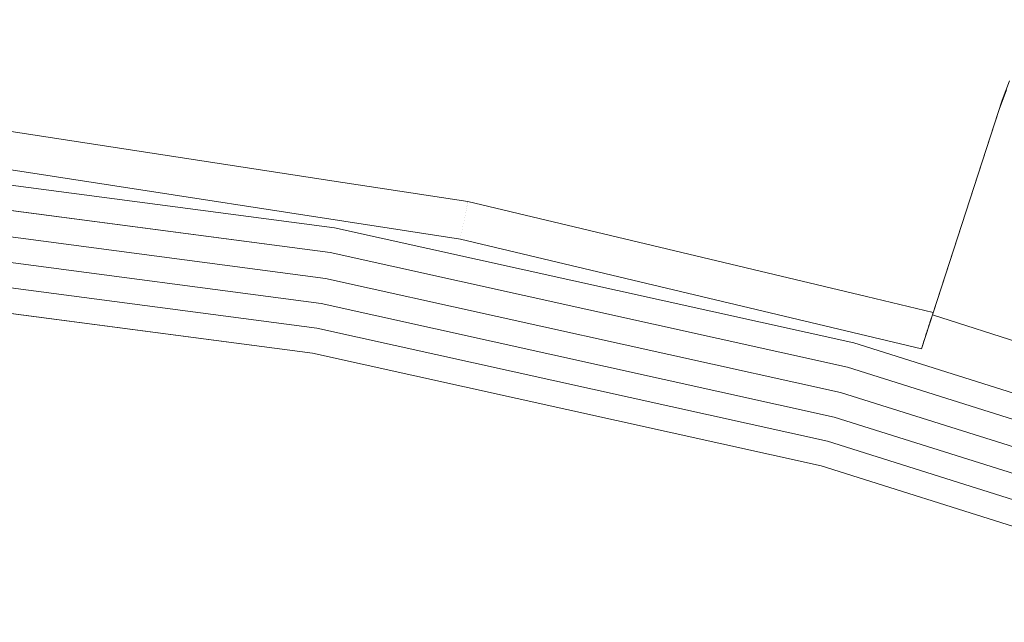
# Model space of a CAD drawing. Header units: millimetres. Extents: x -121 to 130, y -124 to 124.
# Tile 23 of 41: x 15 to 34, y 110 to 122. Entities that reach past the tile are written whole.
import ezdxf

# ---------------------------------------------------------------- set-up
doc = ezdxf.new("R2010")
doc.units = ezdxf.units.MM
doc.header["$LTSCALE"] = 25.4
doc.layers.add('Lighting-Moving Light', color=7, linetype='Continuous', lineweight=5, true_color=0x000000)

# ---------------------------------------------------------------- blocks, each defined once
blk = doc.blocks.new('Group-2-1')
at = {"layer": 'Lighting-Moving Light', "color": 7, "linetype": 'Continuous', "lineweight": 5, "transparency": 33554687}
for points, invisible_edges in [([(-38461.77, 5835.559, -577.8), (-38461.986, 5835.908, -577.8), (-38462.231, 5836.239, -577.8), (-38470.835, 5834.654, -577.8)], 12), ([(-38470.691, 5835.04, -577.8), (-38470.835, 5834.654, -577.8), (-38462.231, 5836.239, -577.8)], 10), ([(-38470.835, 5834.654, -577.8), (-38461.584, 5835.192, -577.8), (-38461.77, 5835.559, -577.8)], 9), ([(-38470.835, 5834.654, -577.8), (-38461.428, 5834.812, -577.8), (-38461.584, 5835.192, -577.8)], 9), ([(-38470.691, 5835.04, -577.8), (-38470.751, 5834.857, -583.3), (-38470.894, 5834.472, -583.3), (-38470.835, 5834.654, -577.8)], 1), ([(-38461.273, 5833.836, -583.3), (-38470.894, 5834.472, -583.3), (-38470.751, 5834.857, -583.3)], 9), ([(-38470.835, 5834.654, -577.8), (-38461.304, 5834.419, -577.8), (-38461.428, 5834.812, -577.8)], 9), ([(-38472.408, 5829.813, -577.801), (-38472.421, 5829.771, -577.8), (-38470.835, 5834.654, -577.8)], 8), ([(-38470.835, 5834.654, -577.8), (-38472.421, 5829.771, -577.8), (-38462.962, 5826.697, -577.8), (-38461.375, 5831.581, -577.8)], 10), ([(-38470.835, 5834.654, -577.8), (-38472.389, 5829.869, -577.807), (-38472.401, 5829.833, -577.803), (-38472.408, 5829.813, -577.801)], 9), ([(-38472.371, 5829.925, -577.818), (-38472.389, 5829.869, -577.807), (-38470.835, 5834.654, -577.8)], 10), ([(-38472.367, 5829.939, -577.821), (-38472.371, 5829.925, -577.818), (-38470.835, 5834.654, -577.8)], 10), ([(-38470.835, 5834.654, -577.8), (-38472.362, 5829.955, -577.826), (-38472.367, 5829.939, -577.821)], 9), ([(-38472.349, 5829.993, -577.837), (-38472.362, 5829.955, -577.826), (-38470.835, 5834.654, -577.8)], 10), ([(-38470.835, 5834.654, -577.8), (-38472.332, 5830.046, -577.858), (-38472.349, 5829.993, -577.837)], 9), ([(-38470.835, 5834.654, -577.8), (-38472.315, 5830.097, -577.883), (-38472.324, 5830.071, -577.87), (-38472.332, 5830.046, -577.858)], 9), ([(-38472.299, 5830.147, -577.913), (-38472.315, 5830.097, -577.883), (-38470.835, 5834.654, -577.8)], 10), ([(-38472.295, 5830.16, -577.921), (-38472.299, 5830.147, -577.913), (-38470.835, 5834.654, -577.8)], 10), ([(-38470.835, 5834.654, -577.8), (-38472.28, 5830.205, -577.955), (-38472.289, 5830.179, -577.935), (-38472.295, 5830.16, -577.921)], 9), ([(-38470.835, 5834.654, -577.8), (-38472.266, 5830.248, -577.992), (-38472.28, 5830.205, -577.955)], 9), ([(-38472.258, 5830.274, -578.018), (-38472.266, 5830.248, -577.992), (-38470.835, 5834.654, -577.8)], 10), ([(-38470.835, 5834.654, -577.8), (-38472.253, 5830.289, -578.034), (-38472.258, 5830.274, -578.018)], 9), ([(-38472.241, 5830.327, -578.079), (-38472.253, 5830.289, -578.034), (-38470.835, 5834.654, -577.8)], 10), ([(-38472.238, 5830.336, -578.091), (-38472.241, 5830.327, -578.079), (-38470.835, 5834.654, -577.8)], 10), ([(-38470.835, 5834.654, -577.8), (-38472.227, 5830.368, -578.139), (-38472.232, 5830.354, -578.118), (-38472.238, 5830.336, -578.091)], 9), ([(-38470.835, 5834.654, -577.8), (-38472.218, 5830.397, -578.19), (-38472.227, 5830.368, -578.139)], 9), ([(-38470.835, 5834.654, -577.8), (-38472.21, 5830.422, -578.243), (-38472.212, 5830.416, -578.23), (-38472.218, 5830.397, -578.19)], 9), ([(-38472.203, 5830.444, -578.299), (-38472.21, 5830.422, -578.243), (-38470.835, 5834.654, -577.8)], 10), ([(-38470.835, 5834.654, -577.8), (-38470.894, 5834.472, -583.3), (-38472.204, 5830.44, -583.3), (-38472.189, 5830.485, -578.545)], 8), ([(-38472.201, 5830.448, -578.312), (-38472.203, 5830.444, -578.299), (-38470.835, 5834.654, -577.8)], 10), ([(-38472.198, 5830.459, -578.352), (-38472.201, 5830.448, -578.312), (-38470.835, 5834.654, -577.8)], 10), ([(-38470.835, 5834.654, -577.8), (-38472.196, 5830.464, -578.368), (-38472.198, 5830.459, -578.352)], 9), ([(-38470.835, 5834.654, -577.8), (-38472.192, 5830.475, -578.426), (-38472.196, 5830.464, -578.368)], 9), ([(-38472.19, 5830.482, -578.48), (-38472.192, 5830.475, -578.426), (-38470.835, 5834.654, -577.8)], 10), ([(-38470.835, 5834.654, -577.8), (-38472.19, 5830.482, -578.485), (-38472.19, 5830.482, -578.48)], 9), ([(-38472.189, 5830.485, -578.545), (-38472.19, 5830.482, -578.485), (-38470.835, 5834.654, -577.8)], 10), ([(-38470.835, 5834.654, -577.8), (-38461.213, 5834.018, -577.8), (-38461.304, 5834.419, -577.8)], 9), ([(-38470.835, 5834.654, -577.8), (-38461.156, 5833.611, -577.8), (-38461.213, 5834.018, -577.8)], 9), ([(-38470.835, 5834.654, -577.8), (-38461.132, 5833.201, -577.8), (-38461.156, 5833.611, -577.8)], 9), ([(-38470.835, 5834.654, -577.8), (-38461.142, 5832.79, -577.8), (-38461.132, 5833.201, -577.8)], 9), ([(-38470.835, 5834.654, -577.8), (-38461.187, 5832.381, -577.8), (-38461.142, 5832.79, -577.8)], 9), ([(-38470.835, 5834.654, -577.8), (-38461.264, 5831.977, -577.8), (-38461.187, 5832.381, -577.8)], 9), ([(-38470.835, 5834.654, -577.8), (-38461.375, 5831.581, -577.8), (-38461.264, 5831.977, -577.8)], 9), ([(-38461.273, 5833.836, -583.3), (-38463.459, 5827.629, -583.3), (-38472.204, 5830.44, -583.3), (-38470.894, 5834.472, -583.3)], 9), ([(-38483.944, 5832.148, -677.312), (-38494.302, 5833.512, -677.312), (-38491.455, 5834.222, -578.545)], 10), ([(-38491.47, 5834.085, -578.117), (-38481.355, 5832.529, -578.117), (-38481.349, 5832.564, -578.172), (-38491.466, 5834.121, -578.172)], 15), ([(-38491.466, 5834.121, -578.172), (-38481.349, 5832.564, -578.172), (-38481.343, 5832.593, -578.23), (-38491.463, 5834.151, -578.23)], 15), ([(-38491.463, 5834.151, -578.23), (-38481.343, 5832.593, -578.23), (-38481.338, 5832.618, -578.29), (-38491.46, 5834.176, -578.29)], 15), ([(-38491.46, 5834.176, -578.29), (-38481.338, 5832.618, -578.29), (-38481.334, 5832.638, -578.352), (-38491.458, 5834.196, -578.352)], 15), ([(-38491.458, 5834.196, -578.352), (-38481.334, 5832.638, -578.352), (-38481.331, 5832.652, -578.415), (-38491.457, 5834.21, -578.415)], 15), ([(-38491.457, 5834.21, -578.415), (-38481.331, 5832.652, -578.415), (-38481.329, 5832.661, -578.48), (-38491.456, 5834.219, -578.48)], 15), ([(-38483.785, 5833.042, -578.545), (-38491.455, 5834.222, -578.545), (-38491.456, 5834.219, -578.48), (-38481.329, 5832.661, -578.48)], 14), ([(-38491.455, 5834.222, -578.545), (-38483.785, 5833.042, -578.545), (-38483.944, 5832.148, -677.312)], 10), ([(-38491.491, 5833.903, -577.935), (-38481.391, 5832.348, -577.935), (-38481.381, 5832.399, -577.974), (-38491.485, 5833.954, -577.974)], 15), ([(-38491.485, 5833.954, -577.974), (-38481.381, 5832.399, -577.974), (-38481.372, 5832.447, -578.018), (-38491.48, 5834.002, -578.018)], 15), ([(-38491.48, 5834.002, -578.018), (-38481.372, 5832.447, -578.018), (-38481.363, 5832.49, -578.066), (-38491.475, 5834.046, -578.066)], 15), ([(-38491.475, 5834.046, -578.066), (-38481.363, 5832.49, -578.066), (-38481.355, 5832.529, -578.117), (-38491.47, 5834.085, -578.117)], 15), ([(-38491.516, 5833.669, -577.825), (-38481.437, 5832.118, -577.825), (-38481.425, 5832.179, -577.845), (-38491.51, 5833.731, -577.845)], 15), ([(-38491.51, 5833.731, -577.845), (-38481.425, 5832.179, -577.845), (-38481.413, 5832.238, -577.87), (-38491.503, 5833.79, -577.87)], 15), ([(-38491.503, 5833.79, -577.87), (-38481.413, 5832.238, -577.87), (-38481.402, 5832.294, -577.9), (-38491.497, 5833.848, -577.9)], 15), ([(-38491.497, 5833.848, -577.9), (-38481.402, 5832.294, -577.9), (-38481.391, 5832.348, -577.935), (-38491.491, 5833.903, -577.935)], 15), ([(-38491.538, 5833.477, -577.8), (-38481.474, 5831.928, -577.8), (-38481.462, 5831.992, -577.803), (-38491.531, 5833.541, -577.803)], 14), ([(-38491.531, 5833.541, -577.803), (-38481.462, 5831.992, -577.803), (-38481.449, 5832.055, -577.811), (-38491.523, 5833.606, -577.811)], 15), ([(-38491.523, 5833.606, -577.811), (-38481.449, 5832.055, -577.811), (-38481.437, 5832.118, -577.825), (-38491.516, 5833.669, -577.825)], 15), ([(-38481.474, 5831.928, -577.8), (-38491.538, 5833.477, -577.8), (-38494.476, 5831.52, -577.8), (-38484.292, 5830.179, -577.8)], 10), ([(-38494.318, 5833.333, -677.684), (-38483.975, 5831.971, -677.684), (-38483.981, 5831.938, -677.71), (-38494.321, 5833.299, -677.71)], 15), ([(-38494.315, 5833.364, -677.655), (-38483.97, 5832.002, -677.655), (-38483.975, 5831.971, -677.684), (-38494.318, 5833.333, -677.684)], 15), ([(-38494.313, 5833.393, -677.624), (-38483.965, 5832.031, -677.624), (-38483.97, 5832.002, -677.655), (-38494.315, 5833.364, -677.655)], 15), ([(-38494.31, 5833.419, -677.591), (-38483.96, 5832.057, -677.591), (-38483.965, 5832.031, -677.624), (-38494.313, 5833.393, -677.624)], 15), ([(-38494.308, 5833.442, -677.555), (-38483.956, 5832.079, -677.555), (-38483.96, 5832.057, -677.591), (-38494.31, 5833.419, -677.591)], 15), ([(-38494.306, 5833.462, -677.518), (-38483.953, 5832.099, -677.518), (-38483.956, 5832.079, -677.555), (-38494.308, 5833.442, -677.555)], 15), ([(-38494.305, 5833.479, -677.478), (-38483.95, 5832.116, -677.478), (-38483.953, 5832.099, -677.518), (-38494.306, 5833.462, -677.518)], 15), ([(-38494.304, 5833.493, -677.438), (-38483.948, 5832.129, -677.438), (-38483.95, 5832.116, -677.478), (-38494.305, 5833.479, -677.478)], 15), ([(-38494.303, 5833.502, -677.397), (-38483.946, 5832.139, -677.397), (-38483.948, 5832.129, -677.438), (-38494.304, 5833.493, -677.438)], 15), ([(-38494.302, 5833.509, -677.355), (-38483.945, 5832.145, -677.355), (-38483.946, 5832.139, -677.397), (-38494.303, 5833.502, -677.397)], 15), ([(-38494.302, 5833.512, -677.312), (-38483.944, 5832.148, -677.312), (-38483.945, 5832.145, -677.355), (-38494.302, 5833.509, -677.355)], 14), ([(-38494.334, 5833.147, -677.782), (-38484.008, 5831.787, -677.782), (-38484.015, 5831.746, -677.792), (-38494.338, 5833.105, -677.792)], 15), ([(-38494.331, 5833.187, -677.769), (-38484.001, 5831.827, -677.769), (-38484.008, 5831.787, -677.782), (-38494.334, 5833.147, -677.782)], 15), ([(-38494.327, 5833.226, -677.752), (-38483.994, 5831.866, -677.752), (-38484.001, 5831.827, -677.769), (-38494.331, 5833.187, -677.769)], 15), ([(-38494.324, 5833.263, -677.733), (-38483.988, 5831.903, -677.733), (-38483.994, 5831.866, -677.752), (-38494.327, 5833.226, -677.752)], 15), ([(-38494.321, 5833.299, -677.71), (-38483.981, 5831.938, -677.71), (-38483.988, 5831.903, -677.733), (-38494.324, 5833.263, -677.733)], 15), ([(-38494.345, 5833.021, -677.8), (-38484.03, 5831.663, -677.8), (-38484.12, 5831.154, -677.8), (-38494.39, 5832.506, -677.8)], 10), ([(-38494.341, 5833.063, -677.798), (-38484.022, 5831.705, -677.798), (-38484.03, 5831.663, -677.8), (-38494.345, 5833.021, -677.8)], 11), ([(-38494.338, 5833.105, -677.792), (-38484.015, 5831.746, -677.792), (-38484.022, 5831.705, -677.798), (-38494.341, 5833.063, -677.798)], 15), ([(-38483.944, 5832.148, -677.312), (-38483.785, 5833.042, -578.545), (-38481.329, 5832.664, -578.545)], 9), ([(-38481.329, 5832.661, -578.48), (-38481.329, 5832.664, -578.545), (-38483.785, 5833.042, -578.545)], 9), ([(-38473.745, 5829.887, -677.312), (-38483.944, 5832.148, -677.312), (-38481.329, 5832.664, -578.545)], 10), ([(-38481.349, 5832.564, -578.172), (-38481.355, 5832.529, -578.117), (-38472.232, 5830.354, -578.118)], 11), ([(-38481.343, 5832.593, -578.23), (-38481.349, 5832.564, -578.172), (-38472.218, 5830.397, -578.19)], 11), ([(-38472.232, 5830.354, -578.118), (-38472.227, 5830.368, -578.139), (-38481.349, 5832.564, -578.172)], 10), ([(-38472.227, 5830.368, -578.139), (-38472.218, 5830.397, -578.19), (-38481.349, 5832.564, -578.172)], 10), ([(-38481.338, 5832.618, -578.29), (-38481.343, 5832.593, -578.23), (-38472.212, 5830.416, -578.23)], 11), ([(-38472.218, 5830.397, -578.19), (-38472.212, 5830.416, -578.23), (-38481.343, 5832.593, -578.23)], 10), ([(-38481.334, 5832.638, -578.352), (-38481.338, 5832.618, -578.29), (-38472.203, 5830.444, -578.299)], 11), ([(-38472.212, 5830.416, -578.23), (-38472.21, 5830.422, -578.243), (-38481.338, 5832.618, -578.29)], 10), ([(-38472.21, 5830.422, -578.243), (-38472.203, 5830.444, -578.299), (-38481.338, 5832.618, -578.29)], 10), ([(-38481.331, 5832.652, -578.415), (-38481.334, 5832.638, -578.352), (-38472.198, 5830.459, -578.352)], 11), ([(-38472.203, 5830.444, -578.299), (-38472.201, 5830.448, -578.312), (-38481.334, 5832.638, -578.352)], 10), ([(-38472.201, 5830.448, -578.312), (-38472.198, 5830.459, -578.352), (-38481.334, 5832.638, -578.352)], 10), ([(-38481.329, 5832.661, -578.48), (-38481.331, 5832.652, -578.415), (-38472.192, 5830.475, -578.426)], 11), ([(-38472.198, 5830.459, -578.352), (-38472.196, 5830.464, -578.368), (-38481.331, 5832.652, -578.415)], 10), ([(-38472.196, 5830.464, -578.368), (-38472.192, 5830.475, -578.426), (-38481.331, 5832.652, -578.415)], 10), ([(-38481.329, 5832.664, -578.545), (-38473.499, 5830.797, -578.545), (-38473.745, 5829.887, -677.312)], 10), ([(-38473.499, 5830.797, -578.545), (-38481.329, 5832.664, -578.545), (-38481.329, 5832.661, -578.48), (-38472.19, 5830.482, -578.48)], 14), ([(-38472.192, 5830.475, -578.426), (-38472.19, 5830.482, -578.48), (-38481.329, 5832.661, -578.48)], 10), ([(-38494.401, 5832.378, -677.783), (-38484.142, 5831.027, -677.783), (-38484.149, 5830.986, -677.77), (-38494.405, 5832.336, -677.77)], 15), ([(-38494.398, 5832.42, -677.793), (-38484.135, 5831.069, -677.793), (-38484.142, 5831.027, -677.783), (-38494.401, 5832.378, -677.783)], 15), ([(-38494.394, 5832.463, -677.798), (-38484.127, 5831.111, -677.798), (-38484.135, 5831.069, -677.793), (-38494.398, 5832.42, -677.793)], 15), ([(-38494.39, 5832.506, -677.8), (-38484.12, 5831.154, -677.8), (-38484.127, 5831.111, -677.798), (-38494.394, 5832.463, -677.798)], 14), ([(-38481.381, 5832.399, -577.974), (-38481.391, 5832.348, -577.935), (-38472.289, 5830.179, -577.935)], 11), ([(-38481.372, 5832.447, -578.018), (-38481.381, 5832.399, -577.974), (-38472.266, 5830.248, -577.992)], 11), ([(-38472.289, 5830.179, -577.935), (-38472.28, 5830.205, -577.955), (-38481.381, 5832.399, -577.974)], 10), ([(-38472.28, 5830.205, -577.955), (-38472.266, 5830.248, -577.992), (-38481.381, 5832.399, -577.974)], 10), ([(-38481.363, 5832.49, -578.066), (-38481.372, 5832.447, -578.018), (-38472.258, 5830.274, -578.018)], 11), ([(-38472.266, 5830.248, -577.992), (-38472.258, 5830.274, -578.018), (-38481.372, 5832.447, -578.018)], 10), ([(-38481.355, 5832.529, -578.117), (-38481.363, 5832.49, -578.066), (-38472.241, 5830.327, -578.079)], 11), ([(-38472.258, 5830.274, -578.018), (-38472.253, 5830.289, -578.034), (-38481.363, 5832.49, -578.066)], 10), ([(-38472.253, 5830.289, -578.034), (-38472.241, 5830.327, -578.079), (-38481.363, 5832.49, -578.066)], 10), ([(-38472.241, 5830.327, -578.079), (-38472.238, 5830.336, -578.091), (-38481.355, 5832.529, -578.117)], 10), ([(-38472.238, 5830.336, -578.091), (-38472.232, 5830.354, -578.118), (-38481.355, 5832.529, -578.117)], 10), ([(-38494.418, 5832.187, -677.684), (-38484.175, 5830.839, -677.684), (-38484.181, 5830.807, -677.655), (-38494.421, 5832.155, -677.655)], 15), ([(-38494.415, 5832.222, -677.711), (-38484.169, 5830.873, -677.711), (-38484.175, 5830.839, -677.684), (-38494.418, 5832.187, -677.684)], 15), ([(-38494.412, 5832.258, -677.734), (-38484.163, 5830.909, -677.734), (-38484.169, 5830.873, -677.711), (-38494.415, 5832.222, -677.711)], 15), ([(-38494.408, 5832.297, -677.754), (-38484.156, 5830.947, -677.754), (-38484.163, 5830.909, -677.734), (-38494.412, 5832.258, -677.734)], 15), ([(-38494.405, 5832.336, -677.77), (-38484.149, 5830.986, -677.77), (-38484.156, 5830.947, -677.754), (-38494.408, 5832.297, -677.754)], 15), ([(-38481.425, 5832.179, -577.845), (-38481.437, 5832.118, -577.825), (-38472.362, 5829.955, -577.826)], 11), ([(-38481.413, 5832.238, -577.87), (-38481.425, 5832.179, -577.845), (-38472.349, 5829.993, -577.837)], 11), ([(-38472.362, 5829.955, -577.826), (-38472.349, 5829.993, -577.837), (-38481.425, 5832.179, -577.845)], 10), ([(-38481.402, 5832.294, -577.9), (-38481.413, 5832.238, -577.87), (-38472.324, 5830.071, -577.87)], 11), ([(-38472.349, 5829.993, -577.837), (-38472.332, 5830.046, -577.858), (-38481.413, 5832.238, -577.87)], 10), ([(-38472.332, 5830.046, -577.858), (-38472.324, 5830.071, -577.87), (-38481.413, 5832.238, -577.87)], 10), ([(-38481.391, 5832.348, -577.935), (-38481.402, 5832.294, -577.9), (-38472.299, 5830.147, -577.913), (-38472.295, 5830.16, -577.921)], 11), ([(-38472.324, 5830.071, -577.87), (-38472.315, 5830.097, -577.883), (-38481.402, 5832.294, -577.9)], 10), ([(-38472.315, 5830.097, -577.883), (-38472.299, 5830.147, -577.913), (-38481.402, 5832.294, -577.9)], 10), ([(-38472.295, 5830.16, -577.921), (-38472.289, 5830.179, -577.935), (-38481.391, 5832.348, -577.935)], 10), ([(-38484.378, 5829.686, -578.305), (-38494.52, 5831.021, -578.305), (-38494.434, 5832.008, -677.305), (-38484.206, 5830.661, -677.305)], 10), ([(-38494.433, 5832.016, -677.391), (-38484.205, 5830.669, -677.391), (-38484.206, 5830.664, -677.348), (-38494.434, 5832.01, -677.348)], 15), ([(-38494.434, 5832.01, -677.348), (-38484.206, 5830.664, -677.348), (-38484.206, 5830.661, -677.305), (-38494.434, 5832.008, -677.305)], 11), ([(-38494.432, 5832.026, -677.433), (-38484.203, 5830.679, -677.433), (-38484.205, 5830.669, -677.391), (-38494.433, 5832.016, -677.391)], 15), ([(-38494.431, 5832.039, -677.475), (-38484.201, 5830.692, -677.475), (-38484.203, 5830.679, -677.433), (-38494.432, 5832.026, -677.433)], 15), ([(-38494.43, 5832.056, -677.515), (-38484.198, 5830.709, -677.515), (-38484.201, 5830.692, -677.475), (-38494.431, 5832.039, -677.475)], 15), ([(-38494.428, 5832.076, -677.553), (-38484.195, 5830.729, -677.553), (-38484.198, 5830.709, -677.515), (-38494.43, 5832.056, -677.515)], 15), ([(-38494.426, 5832.1, -677.589), (-38484.19, 5830.752, -677.589), (-38484.195, 5830.729, -677.553), (-38494.428, 5832.076, -677.553)], 15), ([(-38494.423, 5832.126, -677.624), (-38484.186, 5830.778, -677.624), (-38484.19, 5830.752, -677.589), (-38494.426, 5832.1, -677.589)], 15), ([(-38494.421, 5832.155, -677.655), (-38484.181, 5830.807, -677.655), (-38484.186, 5830.778, -677.624), (-38494.423, 5832.126, -677.624)], 15), ([(-38483.97, 5832.002, -677.655), (-38473.783, 5829.744, -677.655), (-38473.791, 5829.713, -677.684), (-38483.975, 5831.971, -677.684)], 15), ([(-38483.965, 5832.031, -677.624), (-38473.775, 5829.772, -677.624), (-38473.783, 5829.744, -677.655), (-38483.97, 5832.002, -677.655)], 15), ([(-38483.96, 5832.057, -677.591), (-38473.769, 5829.797, -677.591), (-38473.775, 5829.772, -677.624), (-38483.965, 5832.031, -677.624)], 15), ([(-38483.956, 5832.079, -677.555), (-38473.763, 5829.82, -677.555), (-38473.769, 5829.797, -677.591), (-38483.96, 5832.057, -677.591)], 15), ([(-38483.953, 5832.099, -677.518), (-38473.757, 5829.839, -677.518), (-38473.763, 5829.82, -677.555), (-38483.956, 5832.079, -677.555)], 15), ([(-38483.95, 5832.116, -677.478), (-38473.753, 5829.855, -677.478), (-38473.757, 5829.839, -677.518), (-38483.953, 5832.099, -677.518)], 15), ([(-38483.948, 5832.129, -677.438), (-38473.75, 5829.868, -677.438), (-38473.753, 5829.855, -677.478), (-38483.95, 5832.116, -677.478)], 15), ([(-38483.946, 5832.139, -677.397), (-38473.747, 5829.878, -677.397), (-38473.75, 5829.868, -677.438), (-38483.948, 5832.129, -677.438)], 15), ([(-38483.945, 5832.145, -677.355), (-38473.745, 5829.884, -677.355), (-38473.747, 5829.878, -677.397), (-38483.946, 5832.139, -677.397)], 15), ([(-38483.944, 5832.148, -677.312), (-38473.745, 5829.887, -677.312), (-38473.745, 5829.884, -677.355), (-38483.945, 5832.145, -677.355)], 14), ([(-38481.462, 5831.992, -577.803), (-38481.474, 5831.928, -577.8), (-38472.421, 5829.771, -577.8)], 9), ([(-38481.449, 5832.055, -577.811), (-38481.462, 5831.992, -577.803), (-38472.401, 5829.833, -577.803)], 11), ([(-38472.421, 5829.771, -577.8), (-38472.408, 5829.813, -577.801), (-38481.462, 5831.992, -577.803)], 10), ([(-38472.408, 5829.813, -577.801), (-38472.401, 5829.833, -577.803), (-38481.462, 5831.992, -577.803)], 10), ([(-38481.437, 5832.118, -577.825), (-38481.449, 5832.055, -577.811), (-38472.389, 5829.869, -577.807)], 11), ([(-38472.401, 5829.833, -577.803), (-38472.389, 5829.869, -577.807), (-38481.449, 5832.055, -577.811)], 10), ([(-38472.389, 5829.869, -577.807), (-38472.371, 5829.925, -577.818), (-38481.437, 5832.118, -577.825)], 10), ([(-38472.371, 5829.925, -577.818), (-38472.367, 5829.939, -577.821), (-38481.437, 5832.118, -577.825)], 10), ([(-38472.367, 5829.939, -577.821), (-38472.362, 5829.955, -577.826), (-38481.437, 5832.118, -577.825)], 10), ([(-38484.292, 5830.179, -577.8), (-38462.962, 5826.697, -577.8), (-38472.421, 5829.771, -577.8), (-38481.474, 5831.928, -577.8)], 11), ([(-38484.008, 5831.787, -677.782), (-38473.84, 5829.533, -677.782), (-38473.85, 5829.493, -677.792), (-38484.015, 5831.746, -677.792)], 15), ([(-38484.001, 5831.827, -677.769), (-38473.829, 5829.572, -677.769), (-38473.84, 5829.533, -677.782), (-38484.008, 5831.787, -677.782)], 15), ([(-38483.994, 5831.866, -677.752), (-38473.819, 5829.61, -677.752), (-38473.829, 5829.572, -677.769), (-38484.001, 5831.827, -677.769)], 15), ([(-38483.988, 5831.903, -677.733), (-38473.809, 5829.646, -677.733), (-38473.819, 5829.61, -677.752), (-38483.994, 5831.866, -677.752)], 15), ([(-38483.981, 5831.938, -677.71), (-38473.8, 5829.681, -677.71), (-38473.809, 5829.646, -677.733), (-38483.988, 5831.903, -677.733)], 15), ([(-38483.975, 5831.971, -677.684), (-38473.791, 5829.713, -677.684), (-38473.8, 5829.681, -677.71), (-38483.981, 5831.938, -677.71)], 15), ([(-38484.03, 5831.663, -677.8), (-38473.872, 5829.411, -677.8), (-38474.006, 5828.911, -677.8), (-38484.12, 5831.154, -677.8)], 10), ([(-38484.022, 5831.705, -677.798), (-38473.861, 5829.452, -677.798), (-38473.872, 5829.411, -677.8), (-38484.03, 5831.663, -677.8)], 11), ([(-38484.015, 5831.746, -677.792), (-38473.85, 5829.493, -677.792), (-38473.861, 5829.452, -677.798), (-38484.022, 5831.705, -677.798)], 15), ([(-38494.487, 5831.397, -577.815), (-38484.313, 5830.057, -577.815), (-38484.306, 5830.097, -577.807), (-38494.484, 5831.437, -577.807)], 15), ([(-38494.484, 5831.437, -577.807), (-38484.306, 5830.097, -577.807), (-38484.299, 5830.138, -577.802), (-38494.48, 5831.478, -577.802)], 15), ([(-38494.48, 5831.478, -577.802), (-38484.299, 5830.138, -577.802), (-38484.292, 5830.179, -577.8), (-38494.476, 5831.52, -577.8)], 11), ([(-38494.506, 5831.18, -577.934), (-38484.351, 5829.843, -577.934), (-38484.345, 5829.875, -577.907), (-38494.503, 5831.212, -577.907)], 15), ([(-38494.503, 5831.212, -577.907), (-38484.345, 5829.875, -577.907), (-38484.339, 5829.908, -577.882), (-38494.5, 5831.246, -577.882)], 15), ([(-38494.5, 5831.246, -577.882), (-38484.339, 5829.908, -577.882), (-38484.333, 5829.943, -577.861), (-38494.497, 5831.281, -577.861)], 15), ([(-38494.497, 5831.281, -577.861), (-38484.333, 5829.943, -577.861), (-38484.327, 5829.98, -577.843), (-38494.494, 5831.318, -577.843)], 15), ([(-38494.494, 5831.318, -577.843), (-38484.327, 5829.98, -577.843), (-38484.32, 5830.018, -577.827), (-38494.491, 5831.357, -577.827)], 15), ([(-38494.491, 5831.357, -577.827), (-38484.32, 5830.018, -577.827), (-38484.313, 5830.057, -577.815), (-38494.487, 5831.397, -577.815)], 15), ([(-38494.52, 5831.023, -578.263), (-38484.378, 5829.688, -578.263), (-38484.377, 5829.692, -578.222), (-38494.519, 5831.028, -578.222)], 15), ([(-38494.52, 5831.021, -578.305), (-38484.378, 5829.686, -578.305), (-38484.378, 5829.688, -578.263), (-38494.52, 5831.023, -578.263)], 14), ([(-38494.519, 5831.036, -578.181), (-38484.376, 5829.7, -578.181), (-38484.374, 5829.712, -578.141), (-38494.518, 5831.047, -578.141)], 15), ([(-38494.519, 5831.028, -578.222), (-38484.377, 5829.692, -578.222), (-38484.376, 5829.7, -578.181), (-38494.519, 5831.036, -578.181)], 15), ([(-38494.518, 5831.047, -578.141), (-38484.374, 5829.712, -578.141), (-38484.371, 5829.726, -578.103), (-38494.516, 5831.062, -578.103)], 15), ([(-38494.516, 5831.062, -578.103), (-38484.371, 5829.726, -578.103), (-38484.368, 5829.744, -578.065), (-38494.515, 5831.08, -578.065)], 15), ([(-38494.515, 5831.08, -578.065), (-38484.368, 5829.744, -578.065), (-38484.365, 5829.765, -578.029), (-38494.513, 5831.101, -578.029)], 15), ([(-38494.513, 5831.101, -578.029), (-38484.365, 5829.765, -578.029), (-38484.36, 5829.788, -577.995), (-38494.511, 5831.125, -577.995)], 15), ([(-38494.511, 5831.125, -577.995), (-38484.36, 5829.788, -577.995), (-38484.356, 5829.815, -577.963), (-38494.509, 5831.151, -577.963)], 15), ([(-38494.509, 5831.151, -577.963), (-38484.356, 5829.815, -577.963), (-38484.351, 5829.843, -577.934), (-38494.506, 5831.18, -577.934)], 15), ([(-38484.142, 5831.027, -677.783), (-38474.039, 5828.787, -677.783), (-38474.05, 5828.747, -677.77), (-38484.149, 5830.986, -677.77)], 15), ([(-38484.135, 5831.069, -677.793), (-38474.028, 5828.828, -677.793), (-38474.039, 5828.787, -677.783), (-38484.142, 5831.027, -677.783)], 15), ([(-38484.127, 5831.111, -677.798), (-38474.017, 5828.87, -677.798), (-38474.028, 5828.828, -677.793), (-38484.135, 5831.069, -677.793)], 15), ([(-38484.12, 5831.154, -677.8), (-38474.006, 5828.911, -677.8), (-38474.017, 5828.87, -677.798), (-38484.127, 5831.111, -677.798)], 14), ([(-38484.175, 5830.839, -677.684), (-38474.089, 5828.603, -677.684), (-38474.097, 5828.572, -677.655), (-38484.181, 5830.807, -677.655)], 15), ([(-38484.169, 5830.873, -677.711), (-38474.08, 5828.636, -677.711), (-38474.089, 5828.603, -677.684), (-38484.175, 5830.839, -677.684)], 15), ([(-38484.163, 5830.909, -677.734), (-38474.07, 5828.671, -677.734), (-38474.08, 5828.636, -677.711), (-38484.169, 5830.873, -677.711)], 15), ([(-38484.156, 5830.947, -677.754), (-38474.06, 5828.709, -677.754), (-38474.07, 5828.671, -677.734), (-38484.163, 5830.909, -677.734)], 15), ([(-38484.149, 5830.986, -677.77), (-38474.05, 5828.747, -677.77), (-38474.06, 5828.709, -677.754), (-38484.156, 5830.947, -677.754)], 15), ([(-38474.392, 5827.472, -578.305), (-38484.378, 5829.686, -578.305), (-38484.206, 5830.661, -677.305), (-38474.135, 5828.429, -677.305)], 10), ([(-38484.205, 5830.669, -677.391), (-38474.133, 5828.437, -677.391), (-38474.135, 5828.431, -677.348), (-38484.206, 5830.664, -677.348)], 15), ([(-38484.206, 5830.664, -677.348), (-38474.135, 5828.431, -677.348), (-38474.135, 5828.429, -677.305), (-38484.206, 5830.661, -677.305)], 11), ([(-38484.203, 5830.679, -677.433), (-38474.131, 5828.446, -677.433), (-38474.133, 5828.437, -677.391), (-38484.205, 5830.669, -677.391)], 15), ([(-38484.201, 5830.692, -677.475), (-38474.127, 5828.459, -677.475), (-38474.131, 5828.446, -677.433), (-38484.203, 5830.679, -677.433)], 15), ([(-38484.198, 5830.709, -677.515), (-38474.123, 5828.475, -677.515), (-38474.127, 5828.459, -677.475), (-38484.201, 5830.692, -677.475)], 15), ([(-38484.195, 5830.729, -677.553), (-38474.118, 5828.495, -677.553), (-38474.123, 5828.475, -677.515), (-38484.198, 5830.709, -677.515)], 15), ([(-38484.19, 5830.752, -677.589), (-38474.112, 5828.518, -677.589), (-38474.118, 5828.495, -677.553), (-38484.195, 5830.729, -677.553)], 15), ([(-38484.186, 5830.778, -677.624), (-38474.105, 5828.543, -677.624), (-38474.112, 5828.518, -677.589), (-38484.19, 5830.752, -677.589)], 15), ([(-38484.181, 5830.807, -677.655), (-38474.097, 5828.572, -677.655), (-38474.105, 5828.543, -677.624), (-38484.186, 5830.778, -677.624)], 15), ([(-38472.204, 5830.44, -583.3), (-38473.745, 5829.887, -677.312), (-38473.499, 5830.797, -578.545)], 11), ([(-38473.499, 5830.797, -578.545), (-38472.189, 5830.485, -578.545), (-38472.204, 5830.44, -583.3)], 8), ([(-38473.499, 5830.797, -578.545), (-38472.19, 5830.482, -578.48), (-38472.19, 5830.482, -578.485)], 9), ([(-38472.19, 5830.482, -578.485), (-38472.189, 5830.485, -578.545), (-38473.499, 5830.797, -578.545)], 8), ([(-38463.781, 5826.745, -677.312), (-38473.745, 5829.887, -677.312), (-38472.204, 5830.44, -583.3)], 10), ([(-38472.204, 5830.44, -583.3), (-38463.459, 5827.629, -583.3), (-38463.781, 5826.745, -677.312)], 10), ([(-38484.32, 5830.018, -577.827), (-38474.305, 5827.797, -577.827), (-38474.294, 5827.836, -577.815), (-38484.313, 5830.057, -577.815)], 15), ([(-38484.313, 5830.057, -577.815), (-38474.294, 5827.836, -577.815), (-38474.284, 5827.875, -577.807), (-38484.306, 5830.097, -577.807)], 15), ([(-38484.306, 5830.097, -577.807), (-38474.284, 5827.875, -577.807), (-38474.273, 5827.915, -577.802), (-38484.299, 5830.138, -577.802)], 15), ([(-38484.299, 5830.138, -577.802), (-38474.273, 5827.915, -577.802), (-38474.262, 5827.955, -577.8), (-38484.292, 5830.179, -577.8)], 11), ([(-38462.962, 5826.697, -577.8), (-38484.292, 5830.179, -577.8), (-38474.262, 5827.955, -577.8)], 9), ([(-38484.351, 5829.843, -577.934), (-38474.35, 5827.626, -577.934), (-38474.342, 5827.657, -577.907), (-38484.345, 5829.875, -577.907)], 15), ([(-38484.345, 5829.875, -577.907), (-38474.342, 5827.657, -577.907), (-38474.333, 5827.69, -577.882), (-38484.339, 5829.908, -577.882)], 15), ([(-38484.339, 5829.908, -577.882), (-38474.333, 5827.69, -577.882), (-38474.324, 5827.724, -577.861), (-38484.333, 5829.943, -577.861)], 15), ([(-38484.333, 5829.943, -577.861), (-38474.324, 5827.724, -577.861), (-38474.315, 5827.76, -577.843), (-38484.327, 5829.98, -577.843)], 15), ([(-38484.327, 5829.98, -577.843), (-38474.315, 5827.76, -577.843), (-38474.305, 5827.797, -577.827), (-38484.32, 5830.018, -577.827)], 15), ([(-38473.753, 5829.855, -677.478), (-38463.792, 5826.715, -677.478), (-38463.798, 5826.699, -677.518), (-38473.757, 5829.839, -677.518)], 15), ([(-38473.75, 5829.868, -677.438), (-38463.788, 5826.727, -677.438), (-38463.792, 5826.715, -677.478), (-38473.753, 5829.855, -677.478)], 15), ([(-38473.747, 5829.878, -677.397), (-38463.784, 5826.737, -677.397), (-38463.788, 5826.727, -677.438), (-38473.75, 5829.868, -677.438)], 15), ([(-38473.745, 5829.884, -677.355), (-38463.782, 5826.743, -677.355), (-38463.784, 5826.737, -677.397), (-38473.747, 5829.878, -677.397)], 15), ([(-38473.745, 5829.887, -677.312), (-38463.781, 5826.745, -677.312), (-38463.782, 5826.743, -677.355), (-38473.745, 5829.884, -677.355)], 14), ([(-38484.378, 5829.688, -578.263), (-38474.391, 5827.474, -578.263), (-38474.39, 5827.478, -578.222), (-38484.377, 5829.692, -578.222)], 15), ([(-38484.378, 5829.686, -578.305), (-38474.392, 5827.472, -578.305), (-38474.391, 5827.474, -578.263), (-38484.378, 5829.688, -578.263)], 14), ([(-38484.377, 5829.692, -578.222), (-38474.39, 5827.478, -578.222), (-38474.388, 5827.486, -578.181), (-38484.376, 5829.7, -578.181)], 15), ([(-38484.376, 5829.7, -578.181), (-38474.388, 5827.486, -578.181), (-38474.385, 5827.497, -578.141), (-38484.374, 5829.712, -578.141)], 15), ([(-38484.374, 5829.712, -578.141), (-38474.385, 5827.497, -578.141), (-38474.381, 5827.512, -578.103), (-38484.371, 5829.726, -578.103)], 15), ([(-38484.371, 5829.726, -578.103), (-38474.381, 5827.512, -578.103), (-38474.376, 5827.529, -578.065), (-38484.368, 5829.744, -578.065)], 15), ([(-38484.368, 5829.744, -578.065), (-38474.376, 5827.529, -578.065), (-38474.371, 5827.549, -578.029), (-38484.365, 5829.765, -578.029)], 15), ([(-38484.365, 5829.765, -578.029), (-38474.371, 5827.549, -578.029), (-38474.365, 5827.572, -577.995), (-38484.36, 5829.788, -577.995)], 15), ([(-38484.36, 5829.788, -577.995), (-38474.365, 5827.572, -577.995), (-38474.358, 5827.598, -577.963), (-38484.356, 5829.815, -577.963)], 15), ([(-38484.356, 5829.815, -577.963), (-38474.358, 5827.598, -577.963), (-38474.35, 5827.626, -577.934), (-38484.351, 5829.843, -577.934)], 15), ([(-38473.8, 5829.681, -677.71), (-38463.854, 5826.545, -677.71), (-38463.866, 5826.511, -677.733), (-38473.809, 5829.646, -677.733)], 15), ([(-38473.791, 5829.713, -677.684), (-38463.842, 5826.577, -677.684), (-38463.854, 5826.545, -677.71), (-38473.8, 5829.681, -677.71)], 15), ([(-38473.783, 5829.744, -677.655), (-38463.832, 5826.606, -677.655), (-38463.842, 5826.577, -677.684), (-38473.791, 5829.713, -677.684)], 15), ([(-38473.775, 5829.772, -677.624), (-38463.822, 5826.633, -677.624), (-38463.832, 5826.606, -677.655), (-38473.783, 5829.744, -677.655)], 15), ([(-38473.769, 5829.797, -677.591), (-38463.813, 5826.658, -677.591), (-38463.822, 5826.633, -677.624), (-38473.775, 5829.772, -677.624)], 15), ([(-38473.763, 5829.82, -677.555), (-38463.805, 5826.68, -677.555), (-38463.813, 5826.658, -677.591), (-38473.769, 5829.797, -677.591)], 15), ([(-38473.757, 5829.839, -677.518), (-38463.798, 5826.699, -677.518), (-38463.805, 5826.68, -677.555), (-38473.763, 5829.82, -677.555)], 15), ([(-38473.85, 5829.493, -677.792), (-38463.92, 5826.362, -677.792), (-38463.935, 5826.322, -677.798), (-38473.861, 5829.452, -677.798)], 15), ([(-38473.84, 5829.533, -677.782), (-38463.906, 5826.401, -677.782), (-38463.92, 5826.362, -677.792), (-38473.85, 5829.493, -677.792)], 15), ([(-38473.829, 5829.572, -677.769), (-38463.892, 5826.439, -677.769), (-38463.906, 5826.401, -677.782), (-38473.84, 5829.533, -677.782)], 15), ([(-38473.819, 5829.61, -677.752), (-38463.879, 5826.476, -677.752), (-38463.892, 5826.439, -677.769), (-38473.829, 5829.572, -677.769)], 15), ([(-38473.809, 5829.646, -677.733), (-38463.866, 5826.511, -677.733), (-38463.879, 5826.476, -677.752), (-38473.819, 5829.61, -677.752)], 15), ([(-38464.126, 5825.796, -677.8), (-38474.006, 5828.911, -677.8), (-38473.872, 5829.411, -677.8), (-38463.949, 5826.283, -677.8)], 10), ([(-38473.861, 5829.452, -677.798), (-38463.935, 5826.322, -677.798), (-38463.949, 5826.283, -677.8), (-38473.872, 5829.411, -677.8)], 11), ([(-38474.006, 5828.911, -677.8), (-38464.126, 5825.796, -677.8), (-38464.141, 5825.756, -677.798), (-38474.017, 5828.87, -677.798)], 14), ([(-38474.06, 5828.709, -677.754), (-38464.198, 5825.599, -677.754), (-38464.211, 5825.563, -677.734), (-38474.07, 5828.671, -677.734)], 15), ([(-38474.05, 5828.747, -677.77), (-38464.184, 5825.637, -677.77), (-38464.198, 5825.599, -677.754), (-38474.06, 5828.709, -677.754)], 15), ([(-38474.039, 5828.787, -677.783), (-38464.17, 5825.676, -677.783), (-38464.184, 5825.637, -677.77), (-38474.05, 5828.747, -677.77)], 15), ([(-38474.028, 5828.828, -677.793), (-38464.156, 5825.715, -677.793), (-38464.17, 5825.676, -677.783), (-38474.039, 5828.787, -677.783)], 15), ([(-38474.017, 5828.87, -677.798), (-38464.141, 5825.756, -677.798), (-38464.156, 5825.715, -677.793), (-38474.028, 5828.828, -677.793)], 15), ([(-38474.112, 5828.518, -677.589), (-38464.266, 5825.413, -677.589), (-38464.274, 5825.391, -677.553), (-38474.118, 5828.495, -677.553)], 15), ([(-38474.105, 5828.543, -677.624), (-38464.257, 5825.438, -677.624), (-38464.266, 5825.413, -677.589), (-38474.112, 5828.518, -677.589)], 15), ([(-38474.097, 5828.572, -677.655), (-38464.247, 5825.466, -677.655), (-38464.257, 5825.438, -677.624), (-38474.105, 5828.543, -677.624)], 15), ([(-38474.089, 5828.603, -677.684), (-38464.236, 5825.496, -677.684), (-38464.247, 5825.466, -677.655), (-38474.097, 5828.572, -677.655)], 15), ([(-38474.08, 5828.636, -677.711), (-38464.224, 5825.528, -677.711), (-38464.236, 5825.496, -677.684), (-38474.089, 5828.603, -677.684)], 15), ([(-38474.07, 5828.671, -677.734), (-38464.211, 5825.563, -677.734), (-38464.224, 5825.528, -677.711), (-38474.08, 5828.636, -677.711)], 15), ([(-38464.636, 5824.396, -578.305), (-38474.392, 5827.472, -578.305), (-38474.135, 5828.429, -677.305), (-38464.297, 5825.327, -677.305)], 10), ([(-38474.133, 5828.437, -677.391), (-38464.294, 5825.334, -677.391), (-38464.296, 5825.329, -677.348), (-38474.135, 5828.431, -677.348)], 15), ([(-38474.135, 5828.431, -677.348), (-38464.296, 5825.329, -677.348), (-38464.297, 5825.327, -677.305), (-38474.135, 5828.429, -677.305)], 11), ([(-38474.131, 5828.446, -677.433), (-38464.291, 5825.344, -677.433), (-38464.294, 5825.334, -677.391), (-38474.133, 5828.437, -677.391)], 15), ([(-38474.127, 5828.459, -677.475), (-38464.287, 5825.356, -677.475), (-38464.291, 5825.344, -677.433), (-38474.131, 5828.446, -677.433)], 15), ([(-38474.123, 5828.475, -677.515), (-38464.281, 5825.372, -677.515), (-38464.287, 5825.356, -677.475), (-38474.127, 5828.459, -677.475)], 15), ([(-38474.118, 5828.495, -677.553), (-38464.274, 5825.391, -677.553), (-38464.281, 5825.372, -677.515), (-38474.123, 5828.475, -677.515)], 15), ([(-38474.273, 5827.915, -577.802), (-38464.479, 5824.827, -577.802), (-38464.465, 5824.866, -577.8), (-38474.262, 5827.955, -577.8)], 11), ([(-38462.962, 5826.697, -577.8), (-38474.262, 5827.955, -577.8), (-38464.465, 5824.866, -577.8)], 9), ([(-38474.324, 5827.724, -577.861), (-38464.547, 5824.641, -577.861), (-38464.534, 5824.676, -577.843), (-38474.315, 5827.76, -577.843)], 15), ([(-38474.315, 5827.76, -577.843), (-38464.534, 5824.676, -577.843), (-38464.521, 5824.713, -577.827), (-38474.305, 5827.797, -577.827)], 15), ([(-38474.305, 5827.797, -577.827), (-38464.521, 5824.713, -577.827), (-38464.507, 5824.75, -577.815), (-38474.294, 5827.836, -577.815)], 15), ([(-38474.294, 5827.836, -577.815), (-38464.507, 5824.75, -577.815), (-38464.493, 5824.788, -577.807), (-38474.284, 5827.875, -577.807)], 15), ([(-38474.284, 5827.875, -577.807), (-38464.493, 5824.788, -577.807), (-38464.479, 5824.827, -577.802), (-38474.273, 5827.915, -577.802)], 15), ([(-38474.376, 5827.529, -578.065), (-38464.616, 5824.451, -578.065), (-38464.609, 5824.471, -578.029), (-38474.371, 5827.549, -578.029)], 15), ([(-38474.371, 5827.549, -578.029), (-38464.609, 5824.471, -578.029), (-38464.6, 5824.494, -577.995), (-38474.365, 5827.572, -577.995)], 15), ([(-38474.365, 5827.572, -577.995), (-38464.6, 5824.494, -577.995), (-38464.591, 5824.519, -577.963), (-38474.358, 5827.598, -577.963)], 15), ([(-38474.358, 5827.598, -577.963), (-38464.591, 5824.519, -577.963), (-38464.581, 5824.546, -577.934), (-38474.35, 5827.626, -577.934)], 15), ([(-38474.35, 5827.626, -577.934), (-38464.581, 5824.546, -577.934), (-38464.57, 5824.576, -577.907), (-38474.342, 5827.657, -577.907)], 15), ([(-38474.342, 5827.657, -577.907), (-38464.57, 5824.576, -577.907), (-38464.559, 5824.608, -577.882), (-38474.333, 5827.69, -577.882)], 15), ([(-38474.333, 5827.69, -577.882), (-38464.559, 5824.608, -577.882), (-38464.547, 5824.641, -577.861), (-38474.324, 5827.724, -577.861)], 15), ([(-38474.392, 5827.472, -578.305), (-38464.636, 5824.396, -578.305), (-38464.635, 5824.398, -578.263), (-38474.391, 5827.474, -578.263)], 14), ([(-38474.391, 5827.474, -578.263), (-38464.635, 5824.398, -578.263), (-38464.634, 5824.402, -578.222), (-38474.39, 5827.478, -578.222)], 15), ([(-38474.39, 5827.478, -578.222), (-38464.634, 5824.402, -578.222), (-38464.631, 5824.41, -578.181), (-38474.388, 5827.486, -578.181)], 15), ([(-38474.388, 5827.486, -578.181), (-38464.631, 5824.41, -578.181), (-38464.627, 5824.421, -578.141), (-38474.385, 5827.497, -578.141)], 15), ([(-38474.385, 5827.497, -578.141), (-38464.627, 5824.421, -578.141), (-38464.622, 5824.434, -578.103), (-38474.381, 5827.512, -578.103)], 15), ([(-38474.381, 5827.512, -578.103), (-38464.622, 5824.434, -578.103), (-38464.616, 5824.451, -578.065), (-38474.376, 5827.529, -578.065)], 15)]:
    blk.add_3dface(points, dxfattribs=dict(at, invisible_edges=invisible_edges))
at = {"layer": 'Lighting-Moving Light', "color": 0, "flags": 1}
for tag in ['Yoke', 'Body', 'Base', 'Lens']:
    blk.add_attdef(tag, (-23394.144, 17430.034), '', height=0.18, dxfattribs=at)

msp = doc.modelspace()

# ---------------------------------------------------------------- block references
at = {"layer": 'Lighting-Moving Light', "color": 7, "transparency": 33554687}
msp.add_blockref('Group-2-1', (38504.739, -5714.213), dxfattribs=at)

doc.saveas('drawing.dxf')
